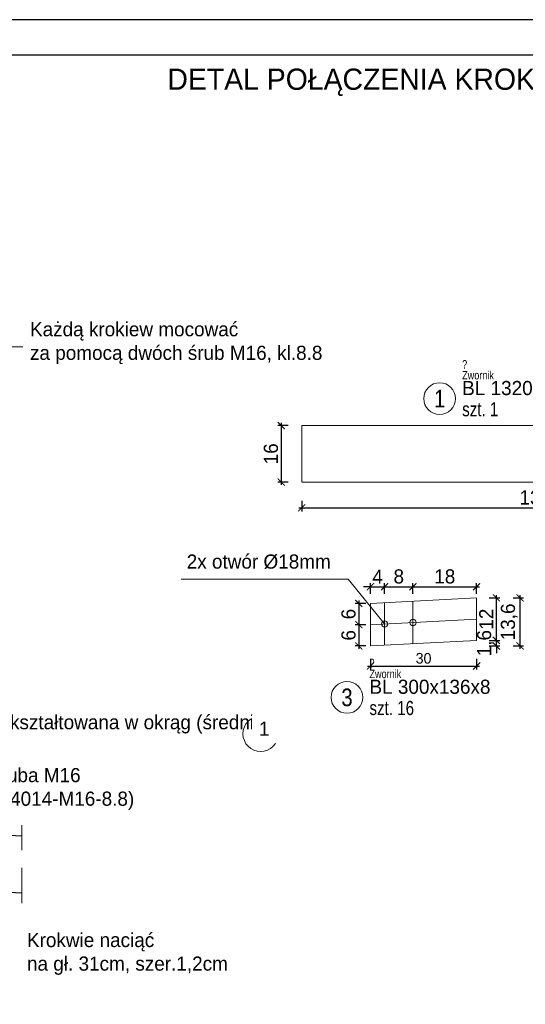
# Model space of a CAD drawing. Header units: millimetres. Extents: x 219841 to 236232, y -126388 to -112129.
# Tile 21 of 30: x 232857 to 233000, y -113298 to -113020. Entities that reach past the tile are written whole.
import ezdxf
from ezdxf.enums import TextEntityAlignment as Align
from ezdxf.lldxf.tags import DXFTag

# ---------------------------------------------------------------- set-up
doc = ezdxf.new("R2010")
doc.units = ezdxf.units.MM
doc.linetypes.add('DASHED2', pattern=[0.375, 0.25, -0.125])
for name, color, linetype, lineweight in [('A oś', 8, 'DASHDOT', 20), ('A-COLS', 4, 'Continuous', 9), ('A-NAD', 21, 'DASHDOT', 15), ('A-WIDOKOWA', 7, 'Continuous', 25), ('K_DREW_PRZEK', 4, 'Continuous', 30), ('K_WYMIARY', 8, 'Continuous', 5), ('Opis', 41, 'Continuous', 9), ('SP_OPIS', 2, 'Continuous', 18), ('Wymiarowanie', 2, 'Continuous', 9), ('WYMIARY', 77, 'Continuous', 9)]:
    doc.layers.add(name, color=color, linetype=linetype, lineweight=lineweight)
doc.layers.add('SP_OPIS_POMOCNICZY', color=30, linetype='Continuous', plot=False)
doc.styles.add('ArialNarrow', font='ARIALN.TTF')
doc.styles.add('ROMANS', font='GOTHIC.TTF')
doc.styles.get("Standard").update_dxf_attribs({"font": 'GOTHIC.TTF'})
tags = doc.linetypes.add('DASHDOT', pattern=[25.4, 12.7, -6.35, 0, -6.35]).pattern_tags.tags
tags[10:11] = [DXFTag(74, 4), DXFTag(75, 0), DXFTag(340, '0'), DXFTag(46, 1.0), DXFTag(50, 0.0), DXFTag(44, 0.0), DXFTag(45, 0.0)]
tags[8:9] = [DXFTag(74, 4), DXFTag(75, 0), DXFTag(340, '0'), DXFTag(46, 1.0), DXFTag(50, 0.0), DXFTag(44, 0.0), DXFTag(45, 0.0)]
tags[6:7] = [DXFTag(74, 4), DXFTag(75, 0), DXFTag(340, '0'), DXFTag(46, 1.0), DXFTag(50, 0.0), DXFTag(44, 0.0), DXFTag(45, 0.0)]
tags[4:5] = [DXFTag(74, 4), DXFTag(75, 0), DXFTag(340, '0'), DXFTag(46, 1.0), DXFTag(50, 0.0), DXFTag(44, 0.0), DXFTag(45, 0.0)]
doc.dimstyles.new('Radek 20 dokładny', dxfattribs={"dimscale": 0.2, "dimtxt": 15, "dimasz": 10, "dimexe": 5, "dimexo": 0, "dimgap": 3, "dimtad": 1, "dimdec": 1, "dimrnd": 0.5, "dimlunit": 6, "dimtxsty": 'ROMANS', "dimblk": 'ARCHTICK', "dimcen": 5, "dimdle": 4, "dimclrd": 256, "dimclre": 256, "dimclrt": 2, "dimadec": 0, "dimazin": 0, "dimtfac": 1, "dimtdec": 1, "dimtix": 1, "dimtmove": 1, "dimatfit": 3, "dimldrblk": 'DOTSMALL', "dimfxl": 10, "dimfxlon": 1, "dimarcsym": 0})

# ---------------------------------------------------------------- blocks, each defined once
blk = doc.blocks.new('_ArchTick')
at = {"layer": 'Wymiarowanie', "color": 0, "const_width": 0.15}
blk.add_lwpolyline([(-0.5, -0.5), (0.5, 0.5)], dxfattribs=at)
blk = doc.blocks.new('*D61')
at = {"layer": 'Defpoints', "color": 0}
for p in [(232956.46, -113196.71), (232986.46, -113195.14), (232986.46, -113202.39)]:
    blk.add_point(p, dxfattribs=at)
at = {"layer": 'K_WYMIARY', "lineweight": -2}
for p, q in [((232956.46, -113200.39), (232956.46, -113203.39)), ((232986.46, -113200.39), (232986.46, -113203.39)), ((232955.66, -113202.39), (232987.26, -113202.39))]:
    blk.add_line(p, q, dxfattribs=at)
at = {"layer": 'K_WYMIARY', "lineweight": -2, "xscale": 2, "yscale": 2, "zscale": 2, "rotation": 180}
blk.add_blockref('_ArchTick', (232956.46, -113202.39), dxfattribs=at)
at = {"layer": 'K_WYMIARY', "lineweight": -2, "xscale": 2, "yscale": 2, "zscale": 2}
blk.add_blockref('_ArchTick', (232986.46, -113202.39), dxfattribs=at)
at = {"layer": 'K_WYMIARY', "color": 2, "insert": (232971.46, -113200.22), "char_height": 3, "attachment_point": 5, "style": 'ROMANS'}
blk.add_mtext('30', dxfattribs=at)
blk = doc.blocks.new('_DotSmall')
at = {"color": 0, "linetype": 'ByBlock', "const_width": 12.7}
blk.add_lwpolyline([(-1.5875, 0, 1), (1.5875, 0, 1)], format="xyb", close=True, dxfattribs=at)
blk = doc.blocks.new('*D62')
at = {"layer": 'Defpoints', "color": 0}
for p in [(232956.46, -113196.71), (232986.46, -113195.14), (232992.03, -113195.14)]:
    blk.add_point(p, dxfattribs=at)
at = {"layer": 'K_WYMIARY', "lineweight": -2}
for p, q in [((232992.03, -113195.14), (232992.03, -113193.14)), ((232990.03, -113195.14), (232993.03, -113195.14)), ((232990.03, -113196.71), (232993.03, -113196.71)), ((232992.03, -113196.71), (232992.03, -113195.14)), ((232992.03, -113196.71), (232992.03, -113198.71))]:
    blk.add_line(p, q, dxfattribs=at)
at = {"layer": 'K_WYMIARY', "lineweight": -2, "xscale": 2, "yscale": 2, "zscale": 2}
for p, rotation in [((232992.03, -113195.14), 270), ((232992.03, -113196.71), 90)]:
    blk.add_blockref('_ArchTick', p, dxfattribs=dict(at, rotation=rotation))
at = {"layer": 'K_WYMIARY', "color": 2, "insert": (232988.94, -113195.92), "char_height": 4, "attachment_point": 5, "rotation": 90, "style": 'ROMANS'}
blk.add_mtext('1,6', dxfattribs=at)
blk = doc.blocks.new('*D63')
at = {"layer": 'Defpoints', "color": 0}
for p in [(232986.46, -113183.12), (232992.03, -113183.12), (232986.46, -113195.14)]:
    blk.add_point(p, dxfattribs=at)
at = {"layer": 'K_WYMIARY', "lineweight": -2}
for p, q in [((232992.03, -113195.94), (232992.03, -113182.32)), ((232990.03, -113183.12), (232993.03, -113183.12)), ((232990.03, -113195.14), (232993.03, -113195.14))]:
    blk.add_line(p, q, dxfattribs=at)
at = {"layer": 'K_WYMIARY', "lineweight": -2, "xscale": 2, "yscale": 2, "zscale": 2}
for p, rotation in [((232992.03, -113183.12), 90), ((232992.03, -113195.14), 270)]:
    blk.add_blockref('_ArchTick', p, dxfattribs=dict(at, rotation=rotation))
at = {"layer": 'K_WYMIARY', "color": 2, "insert": (232989.18, -113189.13), "char_height": 4, "attachment_point": 5, "rotation": 90, "style": 'ROMANS'}
blk.add_mtext('12', dxfattribs=at)
blk = doc.blocks.new('*D64')
at = {"layer": 'Defpoints', "color": 0}
for p in [(232993.18, -113183.12), (232998.75, -113183.12), (232963.18, -113196.71)]:
    blk.add_point(p, dxfattribs=at)
at = {"layer": 'K_WYMIARY', "lineweight": -2}
for p, q in [((232998.75, -113197.51), (232998.75, -113182.32)), ((232996.75, -113183.12), (232999.75, -113183.12)), ((232996.75, -113196.71), (232999.75, -113196.71))]:
    blk.add_line(p, q, dxfattribs=at)
at = {"layer": 'K_WYMIARY', "lineweight": -2, "xscale": 2, "yscale": 2, "zscale": 2}
for p, rotation in [((232998.75, -113183.12), 90), ((232998.75, -113196.71), 270)]:
    blk.add_blockref('_ArchTick', p, dxfattribs=dict(at, rotation=rotation))
at = {"layer": 'K_WYMIARY', "color": 2, "insert": (232995.67, -113189.91), "char_height": 4, "attachment_point": 5, "rotation": 90, "style": 'ROMANS'}
blk.add_mtext('13,6', dxfattribs=at)
blk = doc.blocks.new('*D65')
at = {"layer": 'Defpoints', "color": 0}
for p in [(232960.46, -113179.97), (232956.46, -113184.69), (232960.46, -113184.48)]:
    blk.add_point(p, dxfattribs=at)
at = {"layer": 'K_WYMIARY', "lineweight": -2}
for p, q in [((232956.46, -113179.97), (232954.46, -113179.97)), ((232956.46, -113181.97), (232956.46, -113178.97)), ((232956.46, -113179.97), (232960.46, -113179.97)), ((232960.46, -113181.97), (232960.46, -113178.97)), ((232960.46, -113179.97), (232962.46, -113179.97))]:
    blk.add_line(p, q, dxfattribs=at)
at = {"layer": 'K_WYMIARY', "lineweight": -2, "xscale": 2, "yscale": 2, "zscale": 2}
blk.add_blockref('_ArchTick', (232956.46, -113179.97), dxfattribs=at)
at = {"layer": 'K_WYMIARY', "lineweight": -2, "xscale": 2, "yscale": 2, "zscale": 2, "rotation": 180}
blk.add_blockref('_ArchTick', (232960.46, -113179.97), dxfattribs=at)
at = {"layer": 'K_WYMIARY', "color": 2, "insert": (232958.46, -113177.12), "char_height": 4, "attachment_point": 5, "style": 'ROMANS'}
blk.add_mtext('4', dxfattribs=at)
blk = doc.blocks.new('*D66')
at = {"layer": 'Defpoints', "color": 0}
for p in [(232968.46, -113179.97), (232960.46, -113184.48), (232968.46, -113184.06)]:
    blk.add_point(p, dxfattribs=at)
at = {"layer": 'K_WYMIARY', "lineweight": -2}
for p, q in [((232959.66, -113179.97), (232969.26, -113179.97)), ((232960.46, -113181.97), (232960.46, -113178.97)), ((232968.46, -113181.97), (232968.46, -113178.97))]:
    blk.add_line(p, q, dxfattribs=at)
at = {"layer": 'K_WYMIARY', "lineweight": -2, "xscale": 2, "yscale": 2, "zscale": 2, "rotation": 180}
blk.add_blockref('_ArchTick', (232960.46, -113179.97), dxfattribs=at)
at = {"layer": 'K_WYMIARY', "lineweight": -2, "xscale": 2, "yscale": 2, "zscale": 2}
blk.add_blockref('_ArchTick', (232968.46, -113179.97), dxfattribs=at)
at = {"layer": 'K_WYMIARY', "color": 2, "insert": (232964.46, -113177.07), "char_height": 4, "attachment_point": 5, "style": 'ROMANS'}
blk.add_mtext('8', dxfattribs=at)
blk = doc.blocks.new('*D67')
at = {"layer": 'Defpoints', "color": 0}
for p in [(232986.46, -113179.97), (232968.46, -113184.06), (232986.46, -113183.12)]:
    blk.add_point(p, dxfattribs=at)
at = {"layer": 'K_WYMIARY', "lineweight": -2}
for p, q in [((232967.66, -113179.97), (232987.26, -113179.97)), ((232968.46, -113181.97), (232968.46, -113178.97)), ((232986.46, -113181.97), (232986.46, -113178.97))]:
    blk.add_line(p, q, dxfattribs=at)
at = {"layer": 'K_WYMIARY', "lineweight": -2, "xscale": 2, "yscale": 2, "zscale": 2, "rotation": 180}
blk.add_blockref('_ArchTick', (232968.46, -113179.97), dxfattribs=at)
at = {"layer": 'K_WYMIARY', "lineweight": -2, "xscale": 2, "yscale": 2, "zscale": 2}
blk.add_blockref('_ArchTick', (232986.46, -113179.97), dxfattribs=at)
at = {"layer": 'K_WYMIARY', "color": 2, "insert": (232977.46, -113177.07), "char_height": 4, "attachment_point": 5, "style": 'ROMANS'}
blk.add_mtext('18', dxfattribs=at)
blk = doc.blocks.new('*D68')
at = {"layer": 'Defpoints', "color": 0}
for p in [(232956.46, -113184.69), (232953.16, -113190.7), (232956.46, -113190.7)]:
    blk.add_point(p, dxfattribs=at)
at = {"layer": 'K_WYMIARY', "lineweight": -2}
for p, q in [((232955.16, -113184.69), (232952.16, -113184.69)), ((232953.16, -113183.89), (232953.16, -113191.5)), ((232955.16, -113190.7), (232952.16, -113190.7))]:
    blk.add_line(p, q, dxfattribs=at)
at = {"layer": 'K_WYMIARY', "lineweight": -2, "xscale": 2, "yscale": 2, "zscale": 2}
for p, rotation in [((232953.16, -113184.69), 90), ((232953.16, -113190.7), 270)]:
    blk.add_blockref('_ArchTick', p, dxfattribs=dict(at, rotation=rotation))
at = {"layer": 'K_WYMIARY', "color": 2, "insert": (232950.26, -113187.7), "char_height": 4, "attachment_point": 5, "rotation": 90, "style": 'ROMANS'}
blk.add_mtext('6', dxfattribs=at)
blk = doc.blocks.new('*D69')
at = {"layer": 'Defpoints', "color": 0}
for p in [(232956.46, -113190.7), (232953.16, -113196.71), (232956.46, -113196.71)]:
    blk.add_point(p, dxfattribs=at)
at = {"layer": 'K_WYMIARY', "lineweight": -2}
for p, q in [((232955.16, -113190.7), (232952.16, -113190.7)), ((232953.16, -113189.9), (232953.16, -113197.51)), ((232955.16, -113196.71), (232952.16, -113196.71))]:
    blk.add_line(p, q, dxfattribs=at)
at = {"layer": 'K_WYMIARY', "lineweight": -2, "xscale": 2, "yscale": 2, "zscale": 2}
for p, rotation in [((232953.16, -113190.7), 90), ((232953.16, -113196.71), 270)]:
    blk.add_blockref('_ArchTick', p, dxfattribs=dict(at, rotation=rotation))
at = {"layer": 'K_WYMIARY', "color": 2, "insert": (232950.26, -113193.7), "char_height": 4, "attachment_point": 5, "rotation": 90, "style": 'ROMANS'}
blk.add_mtext('6', dxfattribs=at)
blk = doc.blocks.new('*D146')
at = {"layer": 'Defpoints', "color": 0}
for p in [(232937.02, -113134.37), (232931.24, -113150.37), (232937.02, -113150.37)]:
    blk.add_point(p, dxfattribs=at)
at = {"layer": 'K_WYMIARY', "lineweight": -2}
for p, q in [((232933.24, -113134.37), (232930.24, -113134.37)), ((232931.24, -113133.57), (232931.24, -113151.17)), ((232933.24, -113150.37), (232930.24, -113150.37))]:
    blk.add_line(p, q, dxfattribs=at)
at = {"layer": 'K_WYMIARY', "lineweight": -2, "xscale": 2, "yscale": 2, "zscale": 2}
for p, rotation in [((232931.24, -113134.37), 90), ((232931.24, -113150.37), 270)]:
    blk.add_blockref('_ArchTick', p, dxfattribs=dict(at, rotation=rotation))
at = {"layer": 'K_WYMIARY', "color": 2, "insert": (232928.34, -113142.37), "char_height": 4, "attachment_point": 5, "rotation": 90, "style": 'ROMANS'}
blk.add_mtext('16', dxfattribs=at)
blk = doc.blocks.new('*D147')
at = {"layer": 'Defpoints', "color": 0}
for p in [(232937.02, -113134.37), (233069.02, -113134.37), (233069.02, -113157.65)]:
    blk.add_point(p, dxfattribs=at)
at = {"layer": 'K_WYMIARY', "lineweight": -2}
for p, q in [((232936.22, -113157.65), (233069.82, -113157.65)), ((232937.02, -113155.65), (232937.02, -113158.65)), ((233069.02, -113155.65), (233069.02, -113158.65))]:
    blk.add_line(p, q, dxfattribs=at)
at = {"layer": 'K_WYMIARY', "lineweight": -2, "xscale": 2, "yscale": 2, "zscale": 2, "rotation": 180}
blk.add_blockref('_ArchTick', (232937.02, -113157.65), dxfattribs=at)
at = {"layer": 'K_WYMIARY', "lineweight": -2, "xscale": 2, "yscale": 2, "zscale": 2}
blk.add_blockref('_ArchTick', (233069.02, -113157.65), dxfattribs=at)
at = {"layer": 'K_WYMIARY', "color": 2, "insert": (233003.02, -113154.75), "char_height": 4, "attachment_point": 5, "style": 'ROMANS'}
blk.add_mtext('132', dxfattribs=at)
blk = doc.blocks.new('MF_PROFIL_OPIS_PELNY')
at = {"color": 252, "lineweight": 13}
blk.add_circle((-2.25, 0), 2.25, dxfattribs=at)
at = {"color": 0, "linetype": 'ByBlock', "lineweight": -2, "style": 'ROMANS', "width": 0.8}
for tag, p in [('PROFIL', (0.93, 2.5)), ('ILOSC', (0.93, -0.5))]:
    blk.add_attdef(tag, text='', height=2, dxfattribs=at).set_placement(p, align=Align.TOP_LEFT)
at = {"color": 1, "style": 'ArialNarrow'}
blk.add_attdef('NUMER_ELEMENTU', text='', height=2.5, dxfattribs=at).set_placement((-2.25, 0), align=Align.MIDDLE_CENTER)
at = {"layer": 'SP_OPIS_POMOCNICZY', "style": 'ROMANS', "width": 0.8, "flags": 1}
blk.add_attdef('WYROB', text='', height=1.2, dxfattribs=at).set_placement((0.82, 6.92), align=Align.TOP_LEFT)
at = {"layer": 'SP_OPIS_POMOCNICZY', "style": 'ROMANS', "width": 0.8}
for tag, p in [('IDENTYFIKATOR', (0.93, 5.45)), ('POZYCJA', (0.93, 3.91))]:
    blk.add_attdef(tag, text='', height=1.2, dxfattribs=at).set_placement(p, align=Align.TOP_LEFT)

msp = doc.modelspace()

# ---------------------------------------------------------------- linework, layer by layer
at = {"layer": 'A oś', "ltscale": 0.4}
msp.add_line((232956.46, -113190.7), (232986.46, -113189.13), dxfattribs=at)
for points in [[(232960.46, -113196.5), (232960.46, -113184.48)], [(232968.46, -113196.08), (232968.46, -113184.06)]]:
    msp.add_lwpolyline(points, dxfattribs=at)
at = {"layer": 'A-COLS', "lineweight": 18}
msp.add_lwpolyline([(232937.02, -113134.37), (233069.02, -113134.37), (233069.02, -113150.37), (232937.02, -113150.37)], close=True, dxfattribs=at)
msp.add_lwpolyline([(232986.46, -113195.14), (232986.46, -113183.12), (232956.46, -113184.69), (232956.46, -113196.71), (232986.46, -113195.14)], dxfattribs=at)
for centre in [(232960.46, -113190.49), (232968.46, -113190.07)]:
    msp.add_circle(centre, 0.9, dxfattribs=at)
at = {"layer": 'A-NAD', "linetype": 'DASHED2', "ltscale": 40}
msp.add_lwpolyline([(232857.95, -113269.46), (232857.95, -113247.44)], dxfattribs=at)
at = {"layer": 'K_DREW_PRZEK', "color": 2}
msp.add_lwpolyline([(232857.95, -113250.51), (232808.27, -113247.91), (232808.27, -113263.93), (232857.95, -113266.53)], dxfattribs=at)
at = {"layer": 'Opis'}
for points in [[(232832.83, -113102.74), (232847.5, -113112.09), (232953.96, -113112.09)], [(232960.46, -113190.49), (232950.18, -113177.79), (232902.93, -113177.79)], [(232826.27, -113256.86), (232841.18, -113238.27), (232894.05, -113238.27)], [(232839.27, -113257.54), (232858.43, -113284.91), (232922.6, -113284.91)]]:
    msp.add_lwpolyline(points, dxfattribs=at)

# ---------------------------------------------------------------- texts
at = {"layer": 'WYMIARY', "insert": (233068.46, -113033.43), "char_height": 8, "width": 188.0363, "attachment_point": 3}
msp.add_mtext('{\\H0.75x;DETAL POŁĄCZENIA KROKWI W ZWORNIKU\\P\\H0.666667x;SKALA 1:20}', dxfattribs=at)

# ---------------------------------------------------------------- dimensions: what is measured, and where the dimension line sits
at = {"layer": 'K_WYMIARY'}
for base, p1, p2, override, picture, middle in [((232931.24, -113150.37), (232937.02, -113134.37), (232937.02, -113150.37), {"dimtxt": 20, "dimgap": 4, "dimblk": 'ArchTick'}, '*D146', (232928.34, -113142.37)), ((232998.75, -113183.12), (232963.18, -113196.71), (232993.18, -113183.12), {"dimtxt": 20, "dimgap": 4, "dimrnd": 0.1, "dimblk": 'ArchTick'}, '*D64', (232995.67, -113189.91)), ((232992.03, -113183.12), (232986.46, -113195.14), (232986.46, -113183.12), {"dimtxt": 20, "dimgap": 4, "dimrnd": 0.1, "dimblk": 'ArchTick'}, '*D63', (232989.18, -113189.13)), ((232992.03, -113195.14), (232956.46, -113196.71), (232986.46, -113195.14), {"dimtxt": 20, "dimgap": 4, "dimrnd": 0.1, "dimblk": 'ArchTick'}, '*D62', (232988.94, -113195.92))]:
    dim = msp.add_linear_dim(base=base, p1=p1, p2=p2, angle=90, dimstyle='Radek 20 dokładny', override=override, dxfattribs=at)
    dim.commit()
    dim.dimension.update_dxf_attribs({"geometry": picture, "text_midpoint": middle})
for base, p1, p2, override, picture, middle in [((233069.02, -113157.65), (232937.02, -113134.37), (233069.02, -113134.37), {"dimtxt": 20, "dimgap": 4, "dimblk": 'ArchTick'}, '*D147', (233003.02, -113154.75)), ((232968.46, -113179.97), (232960.46, -113184.48), (232968.46, -113184.06), {"dimtxt": 20, "dimgap": 4, "dimblk": 'ArchTick'}, '*D66', (232964.46, -113177.07)), ((232986.46, -113179.97), (232968.46, -113184.06), (232986.46, -113183.12), {"dimtxt": 20, "dimgap": 4, "dimblk": 'ArchTick'}, '*D67', (232977.46, -113177.07)), ((232960.46, -113179.97), (232956.46, -113184.69), (232960.46, -113184.48), {"dimtxt": 20, "dimgap": 4, "dimblk": 'ArchTick'}, '*D65', (232958.46, -113177.12)), ((232986.46, -113202.39), (232956.46, -113196.71), (232986.46, -113195.14), {"dimrnd": 0.1, "dimblk": 'ArchTick'}, '*D61', (232971.46, -113200.22))]:
    dim = msp.add_linear_dim(base=base, p1=p1, p2=p2, dimstyle='Radek 20 dokładny', override=override, dxfattribs=at)
    dim.commit()
    dim.dimension.update_dxf_attribs({"geometry": picture, "text_midpoint": middle})
for base, p1, p2, picture, middle in [((232953.16, -113190.7), (232956.46, -113184.69), (232956.46, -113190.7), '*D68', (232950.26, -113187.7)), ((232953.16, -113196.71), (232956.46, -113190.7), (232956.46, -113196.71), '*D69', (232950.26, -113193.7))]:
    dim = msp.add_linear_dim(base=base, p1=p1, p2=p2, angle=90, text='6', dimstyle='Radek 20 dokładny', override={"dimtxt": 20, "dimgap": 4, "dimblk": 'ArchTick'}, dxfattribs=at)
    dim.commit()
    dim.dimension.update_dxf_attribs({"geometry": picture, "text_midpoint": middle})

# ---------------------------------------------------------------- next in the draw order: texts
at = {"layer": 'Opis', "char_height": 4, "width": 130.1048, "attachment_point": 5, "bg_fill": 2}
for s, insert in [('\\pxb0.555556,ql,t0;Każdą krokiew mocować\\Pza pomocą dwóch śrub M16, kl.8.8', (232925.28, -113111.08)), ('\\pxb0.555556,ql,t0;2x otwór %%C18mm', (232969.57, -113172.92)), ('\\pxb0.555556,ql,t0;2x śruba M16\\P(ISO 4014-M16-8.8)', (232907.18, -113237.17)), ('\\pxb0.555556,ql,t0;Krokwie naciąć\\Pna gł. 31cm, szer.1,2cm', (232924.43, -113283.81))]:
    msp.add_mtext(s, dxfattribs=dict(at, insert=insert))

# ---------------------------------------------------------------- next in the draw order: linework, layer by layer
at = {"layer": 'Opis', "ltscale": 2}
msp.add_lwpolyline([(232794.12, -113256.07), (232810.05, -113221.55), (232920.42, -113221.55)], dxfattribs=at)

# ---------------------------------------------------------------- next in the draw order: block references
at = {"layer": 'SP_OPIS'}
ref = msp.add_blockref('MF_PROFIL_OPIS_PELNY', (232980.51, -113126.77), dxfattribs=dict(at, xscale=2, yscale=2, zscale=2))
ref.add_attrib('POZYCJA', 'Zwornik', dxfattribs={"layer": 'SP_OPIS_POMOCNICZY', "height": 2.4, "style": 'ROMANS', "width": 0.8}).set_placement((232982.37, -113118.94), align=Align.TOP_LEFT)
ref.add_attrib('NUMER_ELEMENTU', '1', dxfattribs={"layer": '0', "color": 1, "height": 5, "style": 'ArialNarrow'}).set_placement((232976.01, -113126.77), align=Align.MIDDLE_CENTER)
ref.add_attrib('PROFIL', 'BL 1320x160x10', dxfattribs={"layer": '0', "color": 0, "linetype": 'ByBlock', "lineweight": -2, "height": 4}).set_placement((232982.37, -113121.77), align=Align.TOP_LEFT)
ref.add_attrib('ILOSC', 'szt. 1', dxfattribs={"layer": '0', "color": 0, "linetype": 'ByBlock', "lineweight": -2, "height": 4, "style": 'ROMANS', "width": 0.8}).set_placement((232982.37, -113127.77), align=Align.TOP_LEFT)
ref.add_attrib('IDENTYFIKATOR', '?', dxfattribs={"layer": 'SP_OPIS_POMOCNICZY', "height": 2.4, "style": 'ROMANS', "width": 0.8}).set_placement((232982.37, -113115.87), align=Align.TOP_LEFT)

# ---------------------------------------------------------------- next in the draw order: texts
at = {"layer": 'Opis', "insert": (232912.99, -113281.55), "char_height": 4, "width": 130.1048, "attachment_point": 5, "bg_fill": 2}
msp.add_mtext('\\pxb0.694445,ql,t0;3', dxfattribs=at)

# ---------------------------------------------------------------- next in the draw order: texts
at = {"layer": 'Opis', "insert": (232876.82, -113222.21), "char_height": 4, "width": 130.1048, "attachment_point": 5, "bg_fill": 2}
msp.add_mtext('\\pxql;blacha gr.10mm ukształtowana w okrąg (średnica zewn. 42cm)', dxfattribs=at)

# ---------------------------------------------------------------- next in the draw order: linework, layer by layer
at = {"layer": 'Opis'}
msp.add_circle((232925.42, -113221.55), 5, dxfattribs=at)

# ---------------------------------------------------------------- next in the draw order: texts
at = {"layer": 'Opis', "insert": (232989.98, -113220.11), "char_height": 4, "width": 130.1048, "attachment_point": 5, "bg_fill": 2}
msp.add_mtext('\\pxb0.694445,ql,t0;1', dxfattribs=at)

# ---------------------------------------------------------------- next in the draw order: linework, layer by layer
at = {"layer": 'A-WIDOKOWA'}
msp.add_lwpolyline([(232672.48, -113603.6), (233072.48, -113603.6), (233072.48, -113029.6), (232672.48, -113029.6)], close=True, dxfattribs=at)
at = {"layer": 'Defpoints'}
msp.add_lwpolyline([(232662.48, -113613.6), (233082.48, -113613.6), (233082.48, -113019.6), (232662.48, -113019.6)], close=True, dxfattribs=at)

# ---------------------------------------------------------------- next in the draw order: block references
at = {"layer": 'SP_OPIS'}
ref = msp.add_blockref('MF_PROFIL_OPIS_PELNY', (232954.32, -113211.25), dxfattribs=dict(at, xscale=2, yscale=2, zscale=2))
ref.add_attrib('POZYCJA', 'Zwornik', dxfattribs={"layer": 'SP_OPIS_POMOCNICZY', "height": 2.4, "style": 'ROMANS', "width": 0.8}).set_placement((232956.17, -113203.42), align=Align.TOP_LEFT)
ref.add_attrib('NUMER_ELEMENTU', '3', dxfattribs={"layer": '0', "color": 1, "height": 5, "style": 'ArialNarrow'}).set_placement((232949.82, -113211.25), align=Align.MIDDLE_CENTER)
ref.add_attrib('PROFIL', 'BL 300x136x8', dxfattribs={"layer": '0', "color": 0, "linetype": 'ByBlock', "lineweight": -2, "height": 4}).set_placement((232956.17, -113206.25), align=Align.TOP_LEFT)
ref.add_attrib('ILOSC', 'szt. 16', dxfattribs={"layer": '0', "color": 0, "linetype": 'ByBlock', "lineweight": -2, "height": 4, "style": 'ROMANS', "width": 0.8}).set_placement((232956.17, -113212.25), align=Align.TOP_LEFT)
ref.add_attrib('IDENTYFIKATOR', '?', dxfattribs={"layer": 'SP_OPIS_POMOCNICZY', "height": 2.4, "style": 'ROMANS', "width": 0.8}).set_placement((232956.17, -113200.35), align=Align.TOP_LEFT)

doc.saveas('drawing.dxf')
